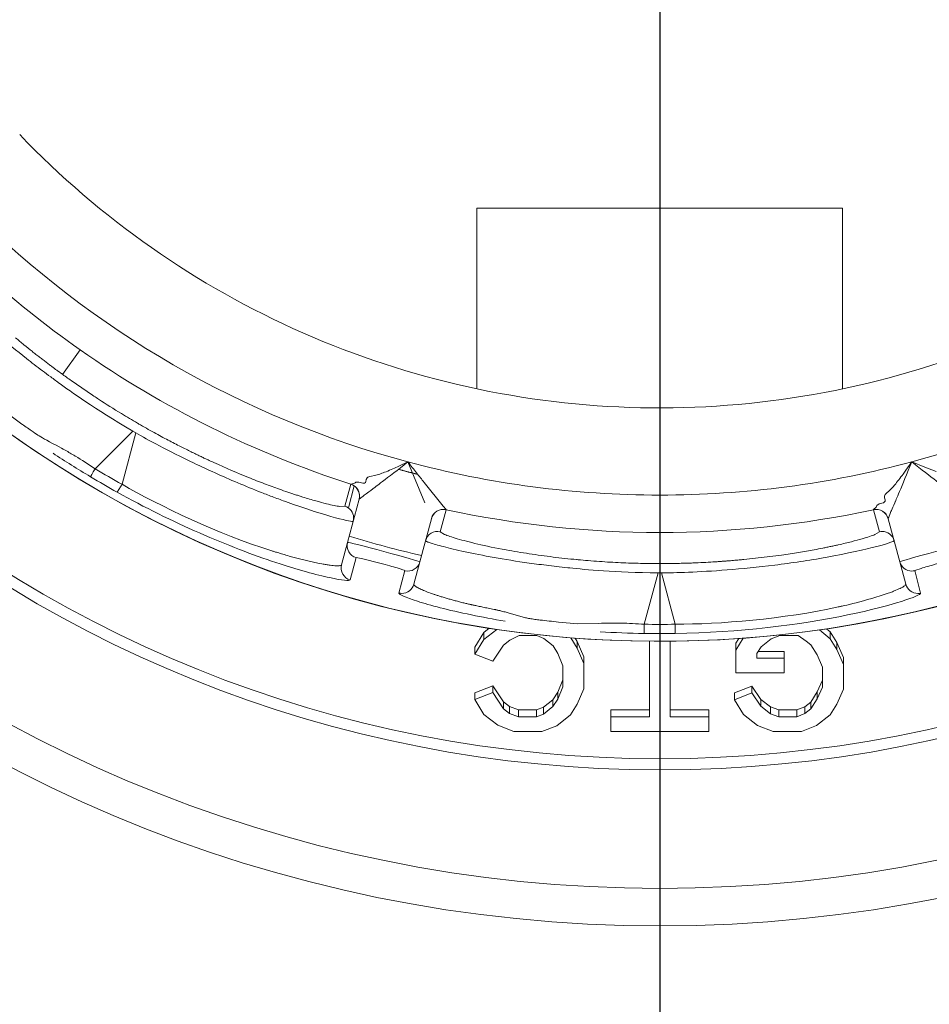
# Model space of a CAD drawing. Extents: x 0 to 283, y -463 to 196.
# Tile 21 of 37: x 232.02 to 233.84, y 103.84 to 105.81. Entities that reach past the tile are written whole.
import ezdxf

# ---------------------------------------------------------------- set-up
doc = ezdxf.new("R2010")
doc.units = 0
doc.linetypes.add('CENTER', pattern=[12, 8, -1, 2, -1])
doc.layers.get('DEFPOINTS').update_dxf_attribs({"linetype": 'CONTINUOUS'})
doc.layers.add('CTR', color=7, linetype='CENTER')
doc.layers.add('DIM', color=7, linetype='CONTINUOUS')
doc.layers.add('TANGENT EDGES', color=7, linetype='CONTINUOUS', lineweight=0)
doc.layers.add('VISIBLE', color=255, linetype='CONTINUOUS', lineweight=0)
doc.styles.add('SANSSERIF', font='sanss___.ttf')
doc.dimstyles.new('ISO-25$0', dxfattribs={"dimtxt": 2.5, "dimasz": 2.5, "dimexe": 1.25, "dimexo": 1, "dimgap": 0.6, "dimtad": 1, "dimdec": 1, "dimzin": 9, "dimdsep": 46, "dimtxsty": 'SANSSERIF', "dimcen": 0.75, "dimadec": 1, "dimazin": 0, "dimtfac": 1, "dimtdec": 1, "dimtmove": 0, "dimatfit": 3, "dimfxl": 1, "dimarcsym": 0})
doc.dimstyles.new('ISO-25$3', dxfattribs={"dimtxt": 2.5, "dimasz": 2.5, "dimexe": 1.25, "dimexo": 1, "dimgap": 0.6, "dimtad": 1, "dimtih": 1, "dimtoh": 1, "dimdec": 1, "dimzin": 9, "dimdsep": 46, "dimtxsty": 'SANSSERIF', "dimcen": 0.75, "dimadec": 1, "dimazin": 0, "dimtfac": 1, "dimtdec": 1, "dimtofl": 0, "dimtmove": 0, "dimatfit": 3, "dimfxl": 1, "dimarcsym": 0})

# ---------------------------------------------------------------- blocks, each defined once
blk = doc.blocks.new('*D15')
at = {"layer": 'DEFPOINTS', "color": 0, "transparency": 16777216}
for p in [(254.048, 118.1119), (174.1974, 98.6119), (222.798, 98.6119)]:
    blk.add_point(p, dxfattribs=at)
at = {"layer": 'DIM', "color": 0, "lineweight": -2, "transparency": 16777216}
for p, q in [((253.048, 118.1119), (172.9474, 118.1119)), ((174.1974, 115.6119), (174.1974, 101.1119)), ((221.798, 98.6119), (172.9474, 98.6119))]:
    blk.add_line(p, q, dxfattribs=at)
at = {"layer": 'DIM', "color": 0, "transparency": 16777216}
for points in [[(173.7808, 115.6119), (174.6141, 115.6119), (174.1974, 118.1119)], [(173.7808, 101.1119), (174.6141, 101.1119), (174.1974, 98.6119)]]:
    blk.add_solid(points, dxfattribs=at)
at = {"layer": 'DIM', "color": 0, "transparency": 16777216, "insert": (172.3097, 108.3619), "char_height": 2.5, "attachment_point": 5, "rotation": 90, "style": 'SANSSERIF'}
blk.add_mtext('78', dxfattribs=at)
blk = doc.blocks.new('*D18')
at = {"layer": 'DEFPOINTS', "color": 0, "transparency": 16777216}
for p in [(233.298, 106.8119), (263.898, 90.0119), (272.3362, 90.0119)]:
    blk.add_point(p, dxfattribs=at)
at = {"layer": 'DIM', "color": 0, "lineweight": -2, "transparency": 16777216}
for p, q in [((234.298, 106.8119), (273.5862, 106.8119)), ((272.3362, 104.3119), (272.3362, 92.5119)), ((264.898, 90.0119), (273.5862, 90.0119))]:
    blk.add_line(p, q, dxfattribs=at)
at = {"layer": 'DIM', "color": 0, "transparency": 16777216}
for points in [[(271.9195, 104.3119), (272.7529, 104.3119), (272.3362, 106.8119)], [(271.9195, 92.5119), (272.7529, 92.5119), (272.3362, 90.0119)]]:
    blk.add_solid(points, dxfattribs=at)
at = {"layer": 'DIM', "color": 0, "transparency": 16777216, "insert": (270.4468, 98.4119), "char_height": 2.5, "attachment_point": 5, "rotation": 90, "style": 'SANSSERIF'}
blk.add_mtext('67.2', dxfattribs=at)
blk = doc.blocks.new('*D19')
at = {"layer": 'DEFPOINTS', "color": 0, "transparency": 16777216}
for p in [(233.298, 106.8119), (222.798, 90.0119), (222.798, 82.5177)]:
    blk.add_point(p, dxfattribs=at)
at = {"layer": 'DIM', "color": 0, "lineweight": -2, "transparency": 16777216}
for p, q in [((233.298, 105.8119), (233.298, 81.2677)), ((222.798, 89.0119), (222.798, 81.2677)), ((230.798, 82.5177), (225.298, 82.5177))]:
    blk.add_line(p, q, dxfattribs=at)
at = {"layer": 'DIM', "color": 0, "transparency": 16777216}
for points in [[(225.298, 82.9344), (225.298, 82.1011), (222.798, 82.5177)], [(230.798, 82.9344), (230.798, 82.1011), (233.298, 82.5177)]]:
    blk.add_solid(points, dxfattribs=at)
at = {"layer": 'DIM', "color": 0, "transparency": 16777216, "insert": (228.048, 84.3677), "char_height": 2.5, "attachment_point": 5, "style": 'SANSSERIF'}
blk.add_mtext('42', dxfattribs=at)
blk = doc.blocks.new('*D20')
at = {"layer": 'DEFPOINTS', "color": 0, "transparency": 16777216}
for p in [(231.7187, 109.1392), (234.8772, 104.4846)]:
    blk.add_point(p, dxfattribs=at)
at = {"layer": 'DIM', "color": 0, "lineweight": -2, "transparency": 16777216}
for p, q in [((233.298, 106.0619), (233.298, 107.5619)), ((232.548, 106.8119), (234.048, 106.8119)), ((239.3819, 97.8464), (236.281, 102.416)), ((249.0765, 97.8464), (239.3819, 97.8464))]:
    blk.add_line(p, q, dxfattribs=at)
at = {"layer": 'DIM', "color": 0, "transparency": 16777216}
blk.add_solid([(236.6258, 102.6499), (235.9362, 102.182), (234.8772, 104.4846)], dxfattribs=at)
at = {"layer": 'DIM', "color": 0, "transparency": 16777216, "insert": (244.5292, 99.753), "char_height": 2.5, "attachment_point": 5, "style": 'SANSSERIF'}
blk.add_mtext('∅22.5', dxfattribs=at)

msp = doc.modelspace()

# ---------------------------------------------------------------- linework, layer by layer
at = {"layer": 'CTR', "ltscale": 0.25}
msp.add_line((233.298, 112.5585), (233.298, 101.0653), dxfattribs=at)
at = {"layer": 'TANGENT EDGES'}
for p, q in [((232.1368, 105.1535), (232.1018, 105.1035)), ((232.2422, 104.9903), (232.1669, 104.915)), ((232.2484, 104.9868), (232.2208, 104.8839)), ((232.2422, 104.9903), (232.2484, 104.9868)), ((232.2113, 104.868), (232.2208, 104.8839)), ((232.6674, 104.84), (232.6792, 104.8841)), ((232.6741, 104.8367), (232.6859, 104.8808)), ((232.6674, 104.84), (232.6568, 104.8396)), ((232.87, 104.833), (232.8582, 104.7889)), ((233.726, 104.8331), (233.726, 104.833)), ((233.7378, 104.7889), (233.726, 104.833)), ((233.7554, 104.8151), (233.7554, 104.815)), ((232.8668, 104.7834), (232.8582, 104.7889)), ((233.7378, 104.7889), (233.7289, 104.7832)), ((232.6775, 104.6923), (232.6898, 104.737)), ((232.7873, 104.7109), (232.7755, 104.666)), ((233.2945, 104.7065), (233.2669, 104.6036)), ((233.2945, 104.7065), (233.3015, 104.7065)), ((233.3291, 104.6036), (233.3015, 104.7065)), ((233.8205, 104.666), (233.8087, 104.7109)), ((233.3288, 104.5851), (233.3291, 104.6036)), ((233.298, 104.3885), (233.298, 104.3342))]:
    msp.add_line(p, q, dxfattribs=at)
for centre, radius, start, end in [((233.298, 106.8119), 2.2424, 180, 325), ((233.298, 106.8119), 2.4777, 183.7604, 270), ((233.298, 106.8119), 2.4777, 270, 356.2396), ((233.298, 106.8119), 1.9496, 225, 255), ((233.298, 106.8119), 1.9496, 285, 315), ((233.298, 106.8119), 2.0246, 227.7949, 235), ((233.298, 106.8119), 2.0246, 235, 252.2051), ((233.298, 106.8119), 2.0869, 239.9045, 240.0956), ((233.298, 106.8119), 1.9496, 255, 270), ((233.298, 106.8119), 1.9496, 270, 285), ((232.6715, 104.8603), 0.025, 55, 72.2136), ((232.6716, 104.8604), 0.025, 345, 72.1871), ((232.6715, 104.8603), 0.025, 345, 55), ((232.6597, 104.8162), 0.025, 345.0123, 54.9713), ((232.8647, 104.8085), 0.025, 77.7661, 164.9999), ((233.298, 106.8119), 2.0246, 257.7949, 282.2051), ((233.7313, 104.8087), 0.025, 15, 102.1871), ((233.7313, 104.8085), 0.025, 15, 102.2035), ((232.8529, 104.7645), 0.025, 77.7665, 164.9989), ((233.7431, 104.7645), 0.025, 15.0157, 89.9623), ((232.6967, 104.761), 0.025, 165, 253.9748), ((232.7933, 104.7351), 0.025, 256.025, 345), ((233.298, 106.8119), 2.0869, 269.9044, 270.0956), ((233.8027, 104.7351), 0.025, 195, 269.9999), ((233.8025, 104.7372), 0.0271, 270.4702, 283.3442), ((232.7813, 104.6903), 0.025, 270.0388, 344.9449)]:
    msp.add_arc(centre, radius, start, end, dxfattribs=at)
for centre, major_axis, ratio, start_param, end_param in [((232.2935, 105.0849), (0.3259, -0.1897), 0.235943, -1.66115, -1.562096), ((232.1706, 104.9203), (-0.013, -0.0214), 0.015547, -1.308973, -0.033514), ((233.2114, 106.6619), (1.8249, -1.0536), 0.965926, -1.585559, -1.556034), ((232.2663, 105.0461), (0.3929, -0.1944), 0.114498, -0.808968, -0.758541), ((233.331, 104.7475), (-0.4691, 0.0453), 0.085481, 0.567883, 0.766747), ((233.2874, 104.7667), (0.4374, 0.0281), 0.11442, 5.474413, 5.524864), ((233.2674, 104.61), (-0.0006, -0.025), 0.015547, -1.308973, -0.033514), ((233.298, 106.6387), (2.1072, 0), 0.965926, -1.585559, -1.556034)]:
    msp.add_ellipse(centre, major_axis=major_axis, ratio=ratio, start_param=start_param, end_param=end_param, dxfattribs=at)
for points, knots in [([(232.2484, 104.9868), (232.2723, 104.9732), (232.312, 104.9515), (232.3916, 104.9136), (232.4213, 104.9001), (232.4683, 104.8802), (232.4843, 104.8736), (232.5084, 104.8642), (232.5165, 104.8611), (232.5325, 104.855), (232.5429, 104.8512), (232.6346, 104.8183), (232.6832, 104.8074), (232.6839, 104.8098)], [0, 0, 0, 0, 0.25, 0.25, 0.375, 0.375, 0.4375, 0.4375, 0.46875, 0.46875, 0.5, 0.5, 1, 1, 1, 1]), ([(232.2208, 104.8839), (232.2959, 104.8404), (232.4147, 104.7839), (232.5239, 104.7496), (232.5217, 104.7504), (232.5231, 104.7499), (232.524, 104.7496), (232.527, 104.7487), (232.5295, 104.7479), (232.5385, 104.7452), (232.5465, 104.7428), (232.5746, 104.7349), (232.5993, 104.7285), (232.6237, 104.724), (232.6241, 104.7239), (232.6271, 104.7234), (232.6315, 104.7227), (232.6353, 104.7221), (232.6423, 104.7212), (232.6461, 104.7208), (232.65, 104.7206), (232.6518, 104.7206), (232.6538, 104.7206), (232.6547, 104.7206), (232.657, 104.7208), (232.658, 104.721), (232.6601, 104.7217), (232.6604, 104.7222), (232.6605, 104.7227)], [-1, -1, -1, -1, -0.5, -0.5, -0.484375, -0.484375, -0.46875, -0.46875, -0.4375, -0.4375, -0.375, -0.375, -0.25, -0.25, -0.234375, -0.234375, -0.21875, -0.1875, -0.1875, -0.125, -0.125, -0.109375, -0.109375, -0.09375, -0.09375, -0.0625, -0.0625, 0, 0, 0, 0]), ([(232.6302, 104.845), (232.6238, 104.8466), (232.6167, 104.8485), (232.6088, 104.8507), (232.6049, 104.8518), (232.6008, 104.853), (232.5965, 104.8543), (232.5921, 104.8556), (232.5877, 104.8569), (232.583, 104.8584), (232.5806, 104.8591), (232.5783, 104.8599), (232.5758, 104.8606), (232.5734, 104.8614), (232.5709, 104.8622), (232.5684, 104.863), (232.5659, 104.8639), (232.5633, 104.8647), (232.5607, 104.8656), (232.5581, 104.8664), (232.5555, 104.8673), (232.5528, 104.8682), (232.5474, 104.8701), (232.5418, 104.872), (232.5361, 104.874)], [-0.75, -0.75, -0.75, -0.75, -0.6785714, -0.6785714, -0.6785714, -0.6428571, -0.6428571, -0.6428571, -0.6071429, -0.6071429, -0.6071429, -0.5892857, -0.5892857, -0.5892857, -0.5714286, -0.5714286, -0.5714286, -0.5535714, -0.5535714, -0.5535714, -0.5357143, -0.5357143, -0.5357143, -0.5, -0.5, -0.5, -0.5]), ([(232.8288, 104.771), (232.8287, 104.7708), (232.8288, 104.7705), (232.8304, 104.7696), (232.8312, 104.7692), (232.8332, 104.7684), (232.8339, 104.7681), (232.8357, 104.7674), (232.8373, 104.7669), (232.8435, 104.7649), (232.8533, 104.762), (232.8879, 104.753), (232.9233, 104.745), (232.9874, 104.7335), (233.0111, 104.7297), (233.0492, 104.7244), (233.0689, 104.7218), (233.0895, 104.7194), (233.1034, 104.7178), (233.1135, 104.7167), (233.1495, 104.713), (233.2072, 104.7073), (233.2945, 104.7065)], [0, 0, 0, 0, 0.0625, 0.0625, 0.09375, 0.09375, 0.109375, 0.109375, 0.125, 0.125, 0.25, 0.25, 0.5, 0.5, 0.625, 0.625, 0.6875, 0.71875, 0.71875, 0.75, 0.75, 1, 1, 1, 1]), ([(233.3015, 104.7065), (233.329, 104.7067), (233.3743, 104.7078), (233.4622, 104.7147), (233.4946, 104.7178), (233.5453, 104.7241), (233.5625, 104.7265), (233.5881, 104.7303), (233.5966, 104.7317), (233.6135, 104.7344), (233.6244, 104.7364), (233.7203, 104.7537), (233.7679, 104.7685), (233.7672, 104.771)], [0, 0, 0, 0, 0.25, 0.25, 0.375, 0.375, 0.4375, 0.4375, 0.46875, 0.46875, 0.5, 0.5, 1, 1, 1, 1]), ([(233.7031, 104.7746), (233.6969, 104.7728), (233.6897, 104.7709), (233.6818, 104.7689), (233.6778, 104.7679), (233.6737, 104.7668), (233.6693, 104.7658), (233.6649, 104.7648), (233.6604, 104.7637), (233.6556, 104.7626), (233.6532, 104.7621), (233.6508, 104.7615), (233.6483, 104.761), (233.6458, 104.7605), (233.6432, 104.7599), (233.6406, 104.7594), (233.6381, 104.7588), (233.6354, 104.7583), (233.6327, 104.7577), (233.63, 104.7571), (233.6273, 104.7566), (233.6245, 104.756), (233.6189, 104.7549), (233.6132, 104.7538), (233.6072, 104.7527)], [0.25, 0.25, 0.25, 0.25, 0.3214286, 0.3214286, 0.3214286, 0.3571429, 0.3571429, 0.3571429, 0.3928571, 0.3928571, 0.3928571, 0.4107143, 0.4107143, 0.4107143, 0.4285714, 0.4285714, 0.4285714, 0.4464286, 0.4464286, 0.4464286, 0.4642857, 0.4642857, 0.4642857, 0.5, 0.5, 0.5, 0.5]), ([(232.9943, 104.6263), (232.993, 104.6267), (232.9916, 104.6271), (232.9901, 104.6275), (232.9887, 104.6279), (232.9872, 104.6283), (232.9857, 104.6287), (232.9842, 104.6291), (232.9826, 104.6295), (232.981, 104.6299), (232.9803, 104.6301), (232.9795, 104.6303), (232.9786, 104.6305), (232.9778, 104.6307), (232.977, 104.6309), (232.9762, 104.6311), (232.9754, 104.6313), (232.9745, 104.6315), (232.9737, 104.6316), (232.9729, 104.6318), (232.972, 104.632), (232.9712, 104.6322), (232.9703, 104.6324), (232.9694, 104.6326), (232.9686, 104.6328), (232.9677, 104.633), (232.9668, 104.6331), (232.9659, 104.6333), (232.9641, 104.6337), (232.9621, 104.6341), (232.9602, 104.6345), (232.9582, 104.6349), (232.9563, 104.6353), (232.9545, 104.6356), (232.9526, 104.636), (232.9508, 104.6364), (232.949, 104.6367), (232.9473, 104.6371), (232.9455, 104.6375), (232.9438, 104.6378), (232.9404, 104.6385), (232.9372, 104.6392), (232.934, 104.6398), (232.9325, 104.6402), (232.931, 104.6405), (232.9295, 104.6408), (232.9287, 104.641), (232.928, 104.6411), (232.9272, 104.6413), (232.9265, 104.6414), (232.9258, 104.6416), (232.9251, 104.6417), (232.9244, 104.6419), (232.9237, 104.642), (232.923, 104.6422), (232.9226, 104.6423), (232.9223, 104.6424), (232.9219, 104.6424), (232.9216, 104.6425), (232.9212, 104.6426), (232.9209, 104.6427), (232.9202, 104.6428), (232.9196, 104.643), (232.9189, 104.6431), (232.9182, 104.6433), (232.9176, 104.6434), (232.9169, 104.6435), (232.9156, 104.6438), (232.9144, 104.6441), (232.9131, 104.6444), (232.9119, 104.6447), (232.9107, 104.645), (232.9095, 104.6453), (232.9072, 104.6458), (232.9042, 104.6466), (232.9013, 104.6473), (232.8983, 104.6481), (232.8954, 104.6488), (232.8925, 104.6496), (232.8897, 104.6503), (232.8868, 104.6511), (232.884, 104.6519), (232.8813, 104.6526), (232.8785, 104.6534), (232.8758, 104.6541), (232.8745, 104.6545), (232.8731, 104.6549), (232.8718, 104.6553), (232.8705, 104.6557), (232.8692, 104.6561), (232.8679, 104.6565), (232.8653, 104.6572), (232.8628, 104.658), (232.8603, 104.6588), (232.8578, 104.6595), (232.8555, 104.6602), (232.8535, 104.6609), (232.8514, 104.6616), (232.8494, 104.6622), (232.8474, 104.6629), (232.8454, 104.6636), (232.8434, 104.6643), (232.8414, 104.665), (232.8375, 104.6664), (232.8337, 104.6678), (232.83, 104.6692), (232.8282, 104.6699), (232.8265, 104.6707), (232.8248, 104.6714), (232.8231, 104.6721), (232.8215, 104.6728), (232.82, 104.6734), (232.817, 104.6748), (232.8143, 104.6761), (232.812, 104.6774), (232.8076, 104.6799), (232.805, 104.6821), (232.8054, 104.6838)], [0.4375, 0.4375, 0.4375, 0.4375, 0.4475446, 0.4475446, 0.4475446, 0.4575893, 0.4575893, 0.4575893, 0.4676339, 0.4676339, 0.4676339, 0.4726562, 0.4726562, 0.4726562, 0.4776786, 0.4776786, 0.4776786, 0.4827009, 0.4827009, 0.4827009, 0.4877232, 0.4877232, 0.4877232, 0.4927455, 0.4927455, 0.4927455, 0.4977679, 0.4977679, 0.4977679, 0.5078125, 0.5078125, 0.5078125, 0.5178571, 0.5178571, 0.5178571, 0.5279018, 0.5279018, 0.5279018, 0.5379464, 0.5379464, 0.5379464, 0.5580357, 0.5580357, 0.5580357, 0.5680804, 0.5680804, 0.5680804, 0.5731027, 0.5731027, 0.5731027, 0.578125, 0.578125, 0.578125, 0.5831473, 0.5831473, 0.5831473, 0.5856585, 0.5856585, 0.5856585, 0.5881696, 0.5881696, 0.5881696, 0.593192, 0.593192, 0.593192, 0.5982143, 0.5982143, 0.5982143, 0.6082589, 0.6082589, 0.6082589, 0.6183036, 0.6183036, 0.6183036, 0.6383929, 0.6383929, 0.6383929, 0.6584821, 0.6584821, 0.6584821, 0.6785714, 0.6785714, 0.6785714, 0.6986607, 0.6986607, 0.6986607, 0.7087054, 0.7087054, 0.7087054, 0.71875, 0.71875, 0.71875, 0.7388393, 0.7388393, 0.7388393, 0.7589286, 0.7589286, 0.7589286, 0.7790179, 0.7790179, 0.7790179, 0.7991071, 0.7991071, 0.7991071, 0.8392857, 0.8392857, 0.8392857, 0.859375, 0.859375, 0.859375, 0.8794643, 0.8794643, 0.8794643, 0.9196429, 0.9196429, 0.9196429, 0.9999907, 0.9999907, 0.9999907, 0.9999907]), ([(233.3288, 104.5851), (233.4548, 104.5868), (233.5819, 104.6028), (233.7666, 104.6414), (233.8211, 104.6609), (233.8205, 104.666)], [-1, -1, -1, -1, -0.5, -0.5, 0, 0, 0, 0]), ([(233.7906, 104.6838), (233.7907, 104.6834), (233.7907, 104.6828), (233.7892, 104.6811), (233.7884, 104.6804), (233.7865, 104.6791), (233.7858, 104.6787), (233.784, 104.6776), (233.7825, 104.6768), (233.779, 104.6751), (233.7755, 104.6735), (233.7689, 104.6707), (233.7654, 104.6693), (233.7613, 104.6678), (233.7584, 104.6667), (233.758, 104.6666), (233.7346, 104.6583), (233.7101, 104.6515), (233.6818, 104.6443), (233.6737, 104.6423), (233.6645, 104.6402), (233.6619, 104.6396), (233.6588, 104.6389), (233.658, 104.6387), (233.6565, 104.6384), (233.6588, 104.6389), (233.547, 104.614), (233.4159, 104.6035), (233.3291, 104.6036)], [0, 0, 0, 0, 0.0625, 0.0625, 0.09375, 0.09375, 0.109375, 0.109375, 0.125, 0.125, 0.1875, 0.1875, 0.21875, 0.234375, 0.234375, 0.25, 0.25, 0.375, 0.375, 0.4375, 0.4375, 0.46875, 0.46875, 0.484375, 0.484375, 0.5, 0.5, 1, 1, 1, 1])]:
    msp.add_open_spline(points, degree=3, knots=knots, dxfattribs=at)
for points in [[(232.1576, 104.899), (232.1319, 104.9143), (232.1068, 104.9301), (232.0826, 104.9462)], [(232.6605, 104.7227), (232.6572, 104.7103), (232.6652, 104.6959), (232.6775, 104.6923)], [(232.8128, 104.6495), (232.7881, 104.6574), (232.7752, 104.6634), (232.7755, 104.666)], [(233.8147, 104.6653), (233.8038, 104.6653), (233.7934, 104.6733), (233.7906, 104.6838)], [(232.9205, 104.6223), (232.8737, 104.6321), (232.8374, 104.6417), (232.8128, 104.6495)]]:
    msp.add_open_spline(points, degree=3, dxfattribs=at)
at = {"layer": 'VISIBLE'}
for p, q in [((232.9317, 105.4369), (232.9317, 105.0751)), ((233.6642, 105.4369), (232.9317, 105.4369)), ((233.6642, 105.0751), (233.6642, 105.4369)), ((231.9909, 105.0266), (232.0203, 105.0046)), ((232.7751, 104.9203), (232.7934, 104.9287)), ((232.7934, 104.9287), (232.8273, 104.8469)), ((233.791, 104.9122), (233.8026, 104.9287)), ((233.8288, 104.9183), (233.8026, 104.9287)), ((232.7663, 104.9163), (232.7751, 104.9203)), ((233.7853, 104.9044), (233.791, 104.9122)), ((233.8513, 104.9094), (233.8288, 104.9183)), ((232.6793, 104.8842), (232.6792, 104.8841)), ((232.6793, 104.8842), (232.6863, 104.8862)), ((232.6863, 104.8862), (232.6878, 104.8869)), ((232.6878, 104.8869), (232.6892, 104.8879)), ((232.6892, 104.8879), (232.6948, 104.8884)), ((232.6948, 104.8884), (232.7002, 104.887)), ((232.7092, 104.8897), (232.7099, 104.8936)), ((232.7099, 104.8936), (232.7118, 104.8968)), ((232.8259, 104.8875), (232.8641, 104.8403)), ((232.6725, 104.7675), (232.6957, 104.8538)), ((232.6958, 104.8539), (232.6957, 104.8538)), ((233.7328, 104.8413), (233.7373, 104.8445)), ((233.7373, 104.8445), (233.7427, 104.846)), ((233.7478, 104.8566), (233.7479, 104.8603)), ((233.7492, 104.8529), (233.7478, 104.8566)), ((232.8641, 104.8403), (232.87, 104.8331)), ((232.87, 104.8331), (232.87, 104.833)), ((233.726, 104.8331), (233.7311, 104.8383)), ((233.7311, 104.8383), (233.732, 104.8397)), ((233.732, 104.8397), (233.7328, 104.8413)), ((232.8174, 104.7286), (232.8406, 104.815)), ((232.8406, 104.8151), (232.8406, 104.815)), ((233.7786, 104.7286), (233.7554, 104.815)), ((232.6725, 104.7675), (232.6605, 104.7227)), ((232.703, 104.7347), (232.6898, 104.7371)), ((232.7371, 104.7262), (232.703, 104.7347)), ((232.8054, 104.6838), (232.8174, 104.7286)), ((233.5419, 104.7421), (233.4665, 104.7332)), ((233.7906, 104.6838), (233.7786, 104.7286)), ((233.8087, 104.7109), (233.8213, 104.7155)), ((232.8054, 104.6838), (232.8054, 104.6838)), ((233.0246, 104.6176), (232.9943, 104.6263)), ((233.1339, 104.6046), (233.0951, 104.6079)), ((232.9457, 104.5872), (232.9274, 104.5576)), ((232.9565, 104.5956), (232.9457, 104.5872)), ((232.9714, 104.5933), (232.9457, 104.5733)), ((232.9457, 104.5733), (232.9457, 104.5872)), ((233.0954, 104.5955), (233.0954, 104.5955)), ((233.1158, 104.5935), (233.1158, 104.5935)), ((233.1756, 104.6053), (233.1339, 104.6046)), ((233.6395, 104.5742), (233.618, 104.5924)), ((233.6395, 104.5881), (233.632, 104.5944)), ((233.6526, 104.5668), (233.6395, 104.5881)), ((233.6395, 104.5881), (233.6395, 104.5742)), ((232.9457, 104.5733), (232.9274, 104.5437)), ((232.9848, 104.5619), (232.9973, 104.5716)), ((232.9973, 104.5716), (233.0162, 104.5808)), ((233.0162, 104.5808), (233.0516, 104.5808)), ((233.0516, 104.5808), (233.0659, 104.5751)), ((233.0659, 104.5751), (233.0841, 104.5604)), ((233.1324, 104.5555), (233.1195, 104.5765)), ((233.1324, 104.5693), (233.1285, 104.5758)), ((233.1324, 104.5693), (233.1324, 104.5555)), ((233.1456, 104.5386), (233.1324, 104.5693)), ((233.2773, 104.5695), (233.2773, 104.4179)), ((233.319, 104.4179), (233.319, 104.5695)), ((233.4653, 104.5755), (233.4506, 104.5518)), ((233.4564, 104.575), (233.4506, 104.5656)), ((233.4654, 104.5757), (233.4653, 104.5755)), ((233.4653, 104.5757), (233.4653, 104.5755)), ((233.5011, 104.5585), (233.521, 104.5742)), ((233.521, 104.5742), (233.5381, 104.5808)), ((233.5381, 104.5808), (233.5749, 104.5808)), ((233.5749, 104.5808), (233.591, 104.5698)), ((233.591, 104.5698), (233.6006, 104.5625)), ((233.6526, 104.553), (233.6395, 104.5742)), ((232.9274, 104.5576), (232.9274, 104.5437)), ((232.9634, 104.5296), (232.9848, 104.5619)), ((233.0841, 104.5604), (233.0939, 104.545)), ((233.1456, 104.5247), (233.1324, 104.5555)), ((233.4506, 104.5656), (233.4506, 104.5518)), ((233.4506, 104.5518), (233.4506, 104.5061)), ((233.4924, 104.5449), (233.5011, 104.5585)), ((233.5469, 104.5493), (233.4952, 104.5493)), ((233.5469, 104.5493), (233.5469, 104.5354)), ((233.6006, 104.5625), (233.6133, 104.5423)), ((233.6526, 104.5668), (233.6526, 104.553)), ((233.6657, 104.5369), (233.6526, 104.5668)), ((233.6657, 104.523), (233.6526, 104.553)), ((232.9274, 104.5437), (232.9634, 104.5296)), ((233.0939, 104.545), (233.1039, 104.5205)), ((233.1456, 104.5386), (233.1456, 104.5247)), ((233.4924, 104.5354), (233.4924, 104.5449)), ((233.5469, 104.5354), (233.4924, 104.5354)), ((233.5469, 104.5061), (233.5469, 104.5354)), ((233.6133, 104.5423), (233.624, 104.5179)), ((233.6657, 104.5369), (233.6657, 104.523)), ((233.1039, 104.5205), (233.1039, 104.4782)), ((233.1456, 104.4741), (233.1456, 104.5247)), ((233.624, 104.5179), (233.624, 104.4775)), ((233.6657, 104.4732), (233.6657, 104.523)), ((233.1039, 104.4921), (233.0937, 104.4677)), ((233.4506, 104.5061), (233.5469, 104.5061)), ((233.624, 104.4914), (233.6134, 104.4682)), ((232.9634, 104.4805), (232.9274, 104.4664)), ((232.9634, 104.4805), (232.9634, 104.4666)), ((232.9848, 104.4483), (232.9634, 104.4805)), ((233.1039, 104.4782), (233.0937, 104.4538)), ((233.1324, 104.4433), (233.1456, 104.4741)), ((233.4822, 104.4798), (233.4473, 104.4663)), ((233.5003, 104.4531), (233.4822, 104.4798)), ((233.4822, 104.4659), (233.4822, 104.4798)), ((233.624, 104.4775), (233.6134, 104.4543)), ((233.6526, 104.4433), (233.6657, 104.4732)), ((232.9634, 104.4666), (232.9274, 104.4525)), ((232.9274, 104.4664), (232.9274, 104.4525)), ((232.9274, 104.4525), (232.9457, 104.423)), ((232.9848, 104.4344), (232.9634, 104.4666)), ((233.0839, 104.4524), (233.0653, 104.4376)), ((233.0937, 104.4677), (233.0839, 104.4524)), ((233.0937, 104.4538), (233.0839, 104.4385)), ((233.0839, 104.4524), (233.0839, 104.4385)), ((233.0937, 104.4677), (233.0937, 104.4538)), ((233.4473, 104.4663), (233.4473, 104.4524)), ((233.4822, 104.4659), (233.4473, 104.4524)), ((233.4473, 104.4524), (233.4657, 104.4226)), ((233.5003, 104.4392), (233.4822, 104.4659)), ((233.5003, 104.4531), (233.5003, 104.4392)), ((233.5194, 104.4382), (233.5003, 104.4531)), ((233.6134, 104.4682), (233.6007, 104.4478)), ((233.6134, 104.4543), (233.6007, 104.4339)), ((233.6134, 104.4682), (233.6134, 104.4543)), ((232.9968, 104.439), (232.9848, 104.4483)), ((232.9848, 104.4483), (232.9848, 104.4344)), ((232.9968, 104.4251), (232.9848, 104.4344)), ((233.0148, 104.4318), (232.9968, 104.439)), ((232.9968, 104.439), (232.9968, 104.4251)), ((233.0148, 104.4318), (233.0148, 104.4179)), ((233.0507, 104.4318), (233.0148, 104.4318)), ((233.0653, 104.4376), (233.0507, 104.4318)), ((233.0507, 104.4318), (233.0507, 104.4179)), ((233.0839, 104.4385), (233.0653, 104.4237)), ((233.0653, 104.4376), (233.0653, 104.4237)), ((233.1194, 104.422), (233.1324, 104.4433)), ((233.2002, 104.4318), (233.2002, 104.4179)), ((233.2773, 104.4318), (233.2002, 104.4318)), ((233.396, 104.4318), (233.319, 104.4318)), ((233.396, 104.4318), (233.396, 104.4179)), ((233.5194, 104.4244), (233.5003, 104.4392)), ((233.5194, 104.4382), (233.5194, 104.4244)), ((233.5362, 104.4318), (233.5194, 104.4382)), ((233.5362, 104.4318), (233.5362, 104.4179)), ((233.5722, 104.4318), (233.5362, 104.4318)), ((233.5886, 104.4384), (233.5722, 104.4318)), ((233.5722, 104.4318), (233.5722, 104.4179)), ((233.6007, 104.4478), (233.5886, 104.4384)), ((233.5886, 104.4384), (233.5886, 104.4245)), ((233.6007, 104.4339), (233.5886, 104.4245)), ((233.6007, 104.4478), (233.6007, 104.4339)), ((233.6394, 104.4219), (233.6526, 104.4433)), ((232.9457, 104.423), (232.9736, 104.4012)), ((233.0148, 104.4179), (232.9968, 104.4251)), ((233.0507, 104.4179), (233.0148, 104.4179)), ((233.0653, 104.4237), (233.0507, 104.4179)), ((233.0916, 104.4002), (233.1194, 104.422)), ((233.2773, 104.4179), (233.2002, 104.4179)), ((233.2002, 104.4179), (233.2002, 104.3885)), ((233.396, 104.4179), (233.319, 104.4179)), ((233.396, 104.3885), (233.396, 104.4179)), ((233.4657, 104.4226), (233.4937, 104.4007)), ((233.5362, 104.4179), (233.5194, 104.4244)), ((233.5722, 104.4179), (233.5362, 104.4179)), ((233.5886, 104.4245), (233.5722, 104.4179)), ((233.6117, 104.4007), (233.6394, 104.4219)), ((232.9736, 104.4012), (233.0054, 104.3885)), ((233.0617, 104.3885), (233.0916, 104.4002)), ((233.4937, 104.4007), (233.5254, 104.3885)), ((233.5818, 104.3885), (233.6117, 104.4007)), ((233.0054, 104.3885), (233.0617, 104.3885)), ((233.2002, 104.3885), (233.396, 104.3885)), ((233.5254, 104.3885), (233.5818, 104.3885))]:
    msp.add_line(p, q, dxfattribs=at)
for radius in [2.8125, 2.7375]:
    msp.add_circle((233.298, 106.8119), radius, dxfattribs=at)
for centre, radius, start, end in [((233.298, 106.8119), 2.2425, 180, 0), ((233.298, 106.8119), 2.5, 183.7269, 270), ((233.298, 106.8119), 2.5, 270, 356.2731), ((233.298, 106.8119), 1.775, 223.75, 246.25), ((233.2967, 106.8078), 1.7707, 246.2364, 257.5136), ((233.2991, 106.8078), 1.7707, 279.9864, 291.2636), ((233.2975, 106.8076), 1.7707, 257.4864, 268.7636), ((233.2983, 106.8076), 1.7707, 268.7364, 280.0136), ((233.3004, 106.816), 2.2318, 239.199, 240.7904), ((232.6599, 104.8165), 0.0247, 54.9242, 72.4094), ((232.8647, 104.8087), 0.025, 77.7949, 165), ((233.7431, 104.7646), 0.0249, 90.0597, 102.2873), ((233.298, 106.8119), 2.125, 252.9774, 257.0226), ((232.7813, 104.6901), 0.0247, 256.4849, 269.9906), ((232.7813, 104.6903), 0.025, 344.9449, 344.9849), ((233.8147, 104.6894), 0.0241, 270.0294, 283.8751), ((233.298, 106.8166), 2.2318, 269.199, 270.7904)]:
    msp.add_arc(centre, radius, start, end, dxfattribs=at)
for centre, major_axis, ratio, start_param, end_param in [((232.2648, 105.0679), (-0.3127, 0.1913), 0.164303, 1.126509, 1.197618), ((232.2998, 105.0791), (-0.374, 0.2214), 0.201561, 1.196551, 1.321708), ((232.2972, 105.0858), (-0.3544, 0.207), 0.223387, 1.319643, 1.348084), ((232.2972, 105.0858), (-0.3544, 0.207), 0.223387, 1.348084, 1.481479), ((232.2881, 105.062), (0.3706, -0.2008), 0.161988, -1.16458, -0.958963), ((232.782, 104.9194), (-0.1256, 0.1578), 0.073145, 4.572789, 4.713131), ((232.8033, 104.9323), (0.1099, -0.1423), 0.054609, -1.431124, -1.293211), ((232.2833, 105.0479), (0.3711, -0.1919), 0.133705, -0.962803, -0.859634), ((232.2808, 105.0443), (0.3731, -0.1898), 0.125762, -0.860083, -0.808097), ((232.1937, 105.0116), (0.4733, -0.1713), 0.043389, -0.381732, -0.192908), ((233.3593, 104.6993), (-0.5008, 0.0898), 0.043108, 0.19027, 0.377794), ((233.3318, 104.725), (-0.4706, 0.0644), 0.059221, 0.374107, 0.569792), ((233.2414, 104.7006), (0.496, 0.0884), 0.043377, -0.381429, -0.19284), ((233.3013, 104.7769), (0.4174, 0.0194), 0.133691, 5.320538, 5.423739), ((233.3009, 104.7725), (0.418, 0.0222), 0.125738, 5.423288, 5.475294), ((233.275, 104.572), (-0.4799, 0.0597), 0.030048, -1.18294, -1.098821), ((233.25, 104.2909), (-0.478, 0.0497), 0.650999, -1.440633, -1.347314), ((233.2617, 104.3991), (-0.5122, 0.0385), 0.397758, -1.551128, -1.45955)]:
    msp.add_ellipse(centre, major_axis=major_axis, ratio=ratio, start_param=start_param, end_param=end_param, dxfattribs=at)
for points, knots in [([(231.9737, 105.1809), (231.9904, 105.1668), (232.0091, 105.1517), (232.0396, 105.1278), (232.0555, 105.1156), (232.0722, 105.1032), (232.0835, 105.0948), (232.0922, 105.0885), (232.0951, 105.0864)], [0.5, 0.5, 0.5, 0.5, 0.625, 0.625, 0.6875, 0.71875, 0.71875, 0.75, 0.75, 0.75, 0.75]), ([(232.102, 105.1038), (232.0993, 105.1057), (232.0963, 105.1079), (232.093, 105.1103), (232.0913, 105.1115), (232.0896, 105.1128), (232.0878, 105.1141), (232.086, 105.1155), (232.0841, 105.1169), (232.0822, 105.1183), (232.0802, 105.1198), (232.0782, 105.1213), (232.0761, 105.1228), (232.074, 105.1244), (232.0719, 105.126), (232.0697, 105.1277), (232.0675, 105.1294), (232.0652, 105.1311), (232.0629, 105.1329), (232.0605, 105.1347), (232.0582, 105.1365), (232.0557, 105.1384), (232.0533, 105.1403), (232.0508, 105.1422), (232.0483, 105.1442), (232.0457, 105.1462), (232.0431, 105.1483), (232.0405, 105.1503), (232.0353, 105.1545), (232.0299, 105.1588), (232.0244, 105.1633), (232.0189, 105.1678), (232.0133, 105.1724), (232.0077, 105.1771)], [0.0000785, 0.0000785, 0.0000785, 0.0000785, 0.0357143, 0.0357143, 0.0357143, 0.0535714, 0.0535714, 0.0535714, 0.0714286, 0.0714286, 0.0714286, 0.0892857, 0.0892857, 0.0892857, 0.1071429, 0.1071429, 0.1071429, 0.125, 0.125, 0.125, 0.1428571, 0.1428571, 0.1428571, 0.1607143, 0.1607143, 0.1607143, 0.1785714, 0.1785714, 0.1785714, 0.2142857, 0.2142857, 0.2142857, 0.25, 0.25, 0.25, 0.25]), ([(232.0203, 105.0046), (232.0232, 105.0026), (232.0334, 104.9951), (232.0441, 104.9877), (232.0486, 104.9847), (232.0523, 104.9824)], [-0.25000002, -0.25000002, -0.25000002, -0.25000002, -0.21875, -0.21875, -0.18750003, -0.18750003, -0.18750003, -0.18750003]), ([(232.4046, 104.9275), (232.403, 104.9282), (232.4013, 104.929), (232.3995, 104.9298), (232.3985, 104.9302), (232.3976, 104.9307), (232.3966, 104.9311), (232.3956, 104.9316), (232.3946, 104.9321), (232.3935, 104.9326), (232.3925, 104.9331), (232.3914, 104.9336), (232.3903, 104.9341), (232.3892, 104.9346), (232.388, 104.9351), (232.3868, 104.9357), (232.3844, 104.9368), (232.3819, 104.938), (232.3792, 104.9393), (232.3766, 104.9405), (232.3738, 104.9419), (232.3709, 104.9433), (232.3679, 104.9447), (232.3649, 104.9462), (232.3616, 104.9477), (232.3584, 104.9493), (232.3551, 104.951), (232.3516, 104.9527), (232.3481, 104.9544), (232.3444, 104.9562), (232.3407, 104.9581), (232.3369, 104.96), (232.333, 104.962), (232.3289, 104.9641), (232.3248, 104.9662), (232.3206, 104.9684), (232.3163, 104.9707), (232.3119, 104.9729), (232.3075, 104.9753), (232.3028, 104.9778), (232.2982, 104.9802), (232.2935, 104.9828), (232.2886, 104.9855), (232.2788, 104.9909), (232.2684, 104.9966), (232.2576, 105.0029)], [-0.25, -0.25, -0.25, -0.25, -0.2321429, -0.2321429, -0.2321429, -0.2232143, -0.2232143, -0.2232143, -0.2142857, -0.2142857, -0.2142857, -0.2053571, -0.2053571, -0.2053571, -0.1964286, -0.1964286, -0.1964286, -0.1785714, -0.1785714, -0.1785714, -0.1607143, -0.1607143, -0.1607143, -0.1428571, -0.1428571, -0.1428571, -0.125, -0.125, -0.125, -0.1071429, -0.1071429, -0.1071429, -0.0892857, -0.0892857, -0.0892857, -0.0714286, -0.0714286, -0.0714286, -0.0535714, -0.0535714, -0.0535714, -0.0357143, -0.0357143, -0.0357143, 0, 0, 0, 0]), ([(232.0887, 104.962), (232.0991, 104.9566), (232.1009, 104.9555), (232.1135, 104.9484), (232.1199, 104.9447), (232.1267, 104.9406), (232.127, 104.9404), (232.1274, 104.9403)], [-0.125, -0.125, -0.125, -0.125, -0.09375, -0.09375, -0.0625, -0.0625, -0.06098538, -0.06098538, -0.06098538, -0.06098538]), ([(232.7934, 104.9287), (232.7732, 104.9128), (232.7546, 104.8987), (232.737, 104.8852), (232.7326, 104.8819), (232.7277, 104.8782), (232.7264, 104.8772), (232.7244, 104.8757), (232.7263, 104.8771), (232.7106, 104.8655), (232.707, 104.863), (232.6988, 104.8563), (232.6962, 104.8543), (232.6958, 104.8539)], [0, 0, 0, 0, 0.25, 0.25, 0.375, 0.375, 0.4375, 0.4375, 0.5, 0.5, 0.75, 0.75, 1, 1, 1, 1]), ([(233.8026, 104.9287), (233.793, 104.9048), (233.784, 104.8833), (233.7755, 104.8628), (233.7733, 104.8577), (233.771, 104.8521), (233.7703, 104.8507), (233.7693, 104.8483), (233.7703, 104.8505), (233.7625, 104.8325), (233.7606, 104.8286), (233.7569, 104.8187), (233.7556, 104.8157), (233.7554, 104.8151)], [0, 0, 0, 0, 0.25, 0.25, 0.375, 0.375, 0.4375, 0.4375, 0.5, 0.5, 0.75, 0.75, 1, 1, 1, 1]), ([(232.6725, 104.7675), (232.6728, 104.7683), (232.7075, 104.7595), (232.7833, 104.7392), (232.8177, 104.7295), (232.8174, 104.7286)], [-1, -1, -1, -1, -0.5, -0.5, 0, 0, 0, 0]), ([(233.9234, 104.7675), (233.9232, 104.7683), (233.8886, 104.7595), (233.8128, 104.7392), (233.7783, 104.7295), (233.7786, 104.7286)], [0, 0, 0, 0, 0.5, 0.5, 1, 1, 1, 1]), ([(233.1343, 104.7328), (233.1333, 104.7329), (233.1323, 104.733), (233.1313, 104.7331), (233.1236, 104.7338), (233.1157, 104.7346), (233.1078, 104.7355), (233.0999, 104.7363), (233.092, 104.7372), (233.0841, 104.7382), (233.0761, 104.7392), (233.0682, 104.7402), (233.0602, 104.7413), (233.0523, 104.7424), (233.0444, 104.7435), (233.0365, 104.7447), (233.0287, 104.7459), (233.0209, 104.7471), (233.0132, 104.7484), (233.0055, 104.7497), (232.9979, 104.751), (232.9905, 104.7524)], [0.2811051, 0.2811051, 0.2811051, 0.2811051, 0.2857143, 0.2857143, 0.2857143, 0.3214286, 0.3214286, 0.3214286, 0.3571429, 0.3571429, 0.3571429, 0.3928571, 0.3928571, 0.3928571, 0.4285714, 0.4285714, 0.4285714, 0.4642857, 0.4642857, 0.4642857, 0.5, 0.5, 0.5, 0.5]), ([(232.7719, 104.7163), (232.7719, 104.7163), (232.7719, 104.7163), (232.7627, 104.7191), (232.7533, 104.7219), (232.7371, 104.7262)], [0.2499715, 0.2499715, 0.2499715, 0.2499715, 0.25, 0.25, 0.5000049, 0.5000049, 0.5000049, 0.5000049]), ([(233.2945, 104.725), (233.289, 104.725), (233.2833, 104.7251), (233.2774, 104.7251), (233.2715, 104.7252), (233.2654, 104.7253), (233.2592, 104.7255), (233.2529, 104.7256), (233.2465, 104.7258), (233.24, 104.726), (233.2334, 104.7262), (233.2267, 104.7265), (233.2198, 104.7268), (233.2129, 104.7271), (233.2059, 104.7275), (233.1988, 104.7279), (233.1916, 104.7283), (233.1843, 104.7288), (233.1769, 104.7293), (233.1695, 104.7298), (233.162, 104.7304), (233.1544, 104.731), (233.1478, 104.7316), (233.1411, 104.7322), (233.1343, 104.7328)], [0, 0, 0, 0, 0.0357143, 0.0357143, 0.0357143, 0.0714286, 0.0714286, 0.0714286, 0.1071429, 0.1071429, 0.1071429, 0.1428571, 0.1428571, 0.1428571, 0.1785714, 0.1785714, 0.1785714, 0.2142857, 0.2142857, 0.2142857, 0.25, 0.25, 0.25, 0.2811051, 0.2811051, 0.2811051, 0.2811051]), ([(233.4665, 104.7332), (233.4656, 104.7332), (233.4647, 104.7331), (233.4638, 104.733), (233.4623, 104.7328), (233.4608, 104.7327), (233.4592, 104.7326), (233.4576, 104.7324), (233.4559, 104.7323), (233.4541, 104.7321), (233.4524, 104.7319), (233.4505, 104.7318), (233.4486, 104.7316), (233.4466, 104.7314), (233.4446, 104.7313), (233.4425, 104.7311), (233.4404, 104.7309), (233.4382, 104.7307), (233.436, 104.7306), (233.4337, 104.7304), (233.4313, 104.7302), (233.4289, 104.73), (233.4264, 104.7298), (233.4239, 104.7296), (233.4213, 104.7295), (233.4186, 104.7293), (233.4159, 104.7291), (233.4131, 104.7289), (233.4075, 104.7285), (233.4016, 104.7282), (233.3952, 104.7278), (233.3889, 104.7274), (233.3822, 104.7271), (233.3751, 104.7268), (233.3716, 104.7266), (233.368, 104.7265), (233.3643, 104.7263), (233.3605, 104.7262), (233.3567, 104.726), (233.3528, 104.7259), (233.3489, 104.7258), (233.3449, 104.7257), (233.3408, 104.7256), (233.3367, 104.7255), (233.3325, 104.7254), (233.3283, 104.7253), (233.3197, 104.7251), (233.3108, 104.725), (233.3015, 104.725)], [0.75, 0.75, 0.75, 0.75, 0.7589286, 0.7589286, 0.7589286, 0.7723214, 0.7723214, 0.7723214, 0.7857143, 0.7857143, 0.7857143, 0.7991071, 0.7991071, 0.7991071, 0.8125, 0.8125, 0.8125, 0.8258929, 0.8258929, 0.8258929, 0.8392857, 0.8392857, 0.8392857, 0.8526786, 0.8526786, 0.8526786, 0.8660714, 0.8660714, 0.8660714, 0.8928571, 0.8928571, 0.8928571, 0.9196429, 0.9196429, 0.9196429, 0.9330357, 0.9330357, 0.9330357, 0.9464286, 0.9464286, 0.9464286, 0.9598214, 0.9598214, 0.9598214, 0.9732143, 0.9732143, 0.9732143, 1, 1, 1, 1]), ([(233.8213, 104.7155), (233.8213, 104.7155), (233.8213, 104.7155), (233.8286, 104.7177), (233.8389, 104.7208), (233.8551, 104.7252)], [-0.7500263, -0.7500263, -0.7500263, -0.7500263, -0.75, -0.75, -0.5000049, -0.5000049, -0.5000049, -0.5000049]), ([(233.0584, 104.612), (233.0546, 104.6124), (233.0509, 104.6129), (233.0474, 104.6134), (233.0457, 104.6136), (233.044, 104.6139), (233.0424, 104.6141), (233.0407, 104.6144), (233.0391, 104.6147), (233.0375, 104.6149), (233.036, 104.6152), (233.0345, 104.6155), (233.033, 104.6158), (233.03, 104.6163), (233.0272, 104.6169), (233.0246, 104.6176)], [0.3125, 0.3125, 0.3125, 0.3125, 0.33035714, 0.33035714, 0.33035714, 0.33928571, 0.33928571, 0.33928571, 0.34821429, 0.34821429, 0.34821429, 0.35714286, 0.35714286, 0.35714286, 0.375, 0.375, 0.375, 0.375])]:
    msp.add_open_spline(points, degree=3, knots=knots, dxfattribs=at)
for points in [[(232.0951, 105.0864), (232.1178, 105.07), (232.1647, 105.036), (232.2422, 104.9903)], [(232.0523, 104.9824), (232.0596, 104.9778), (232.0679, 104.9729), (232.0887, 104.962)], [(232.1274, 104.9403), (232.1401, 104.9326), (232.1532, 104.9241), (232.1669, 104.915)], [(233.8728, 104.8748), (233.8689, 104.8777), (233.843, 104.897), (233.8026, 104.9287)], [(232.7202, 104.9002), (232.7287, 104.9019), (232.7359, 104.9039), (232.7415, 104.906)], [(232.7415, 104.906), (232.7471, 104.908), (232.7581, 104.9126), (232.7663, 104.9163)], [(233.769, 104.8831), (233.7728, 104.8876), (233.7801, 104.8971), (233.7853, 104.9044)], [(232.7002, 104.887), (232.7046, 104.8859), (232.7089, 104.8854), (232.7092, 104.8897)], [(232.7118, 104.8968), (232.7134, 104.8983), (232.716, 104.8994), (232.7202, 104.9002)], [(233.7534, 104.8674), (233.76, 104.8732), (233.7652, 104.8785), (233.769, 104.8831)], [(232.3759, 104.7865), (232.322, 104.8101), (232.2656, 104.8376), (232.2113, 104.868)], [(233.7479, 104.8603), (233.7485, 104.8624), (233.7503, 104.8646), (233.7534, 104.8674)], [(233.7427, 104.846), (233.7471, 104.8473), (233.7511, 104.849), (233.7492, 104.8529)], [(232.5289, 104.7273), (232.4836, 104.7422), (232.431, 104.7623), (232.3759, 104.7865)], [(232.6365, 104.6969), (232.6108, 104.7025), (232.574, 104.7125), (232.5289, 104.7273)], [(232.7873, 104.7109), (232.7872, 104.7115), (232.781, 104.7135), (232.7719, 104.7163)], [(232.6775, 104.6923), (232.6765, 104.6899), (232.662, 104.6913), (232.6365, 104.6969)], [(232.9883, 104.6097), (232.9644, 104.6136), (232.9417, 104.6179), (232.9205, 104.6223)], [(233.2668, 104.5851), (233.2369, 104.5855), (233.2073, 104.5867), (233.1783, 104.5885)]]:
    msp.add_open_spline(points, degree=3, dxfattribs=at)
msp.add_rational_spline([(232.813, 104.9038), (232.7937, 104.9087), (232.7745, 104.914)], [0.966941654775, 0.966237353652, 0.965632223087], degree=2, dxfattribs=at)

# ---------------------------------------------------------------- dimensions: what is measured, and where the dimension line sits
at = {"layer": 'DIM'}
for base, p1, p2, picture, middle in [((174.1974, 98.6119), (254.048, 118.1119), (222.798, 98.6119), '*D15', (172.3097, 108.3619)), ((272.3362, 90.0119), (233.298, 106.8119), (263.898, 90.0119), '*D18', (270.4468, 98.4119))]:
    dim = msp.add_linear_dim(base=base, p1=p1, p2=p2, angle=90, dimstyle='ISO-25$0', override={"dimdec": 2, "dimlfac": 4}, dxfattribs=at)
    dim.commit()
    dim.dimension.update_dxf_attribs({"geometry": picture, "text_midpoint": middle})
dim = msp.add_diameter_dim_2p(p1=(231.7187, 109.1392), p2=(234.8772, 104.4846), dimstyle='ISO-25$3', override={"dimdec": 2, "dimlfac": 4}, dxfattribs=at)
dim.commit()
dim.dimension.update_dxf_attribs({"geometry": '*D20', "text_midpoint": (244.5292, 97.8464), "dimtype": 163})
dim = msp.add_linear_dim(base=(222.798, 82.5177), p1=(233.298, 106.8119), p2=(222.798, 90.0119), dimstyle='ISO-25$0', override={"dimdec": 2, "dimlfac": 4}, dxfattribs=at)
dim.commit()
dim.dimension.update_dxf_attribs({"geometry": '*D19', "text_midpoint": (228.048, 84.3677)})

doc.saveas('drawing.dxf')
